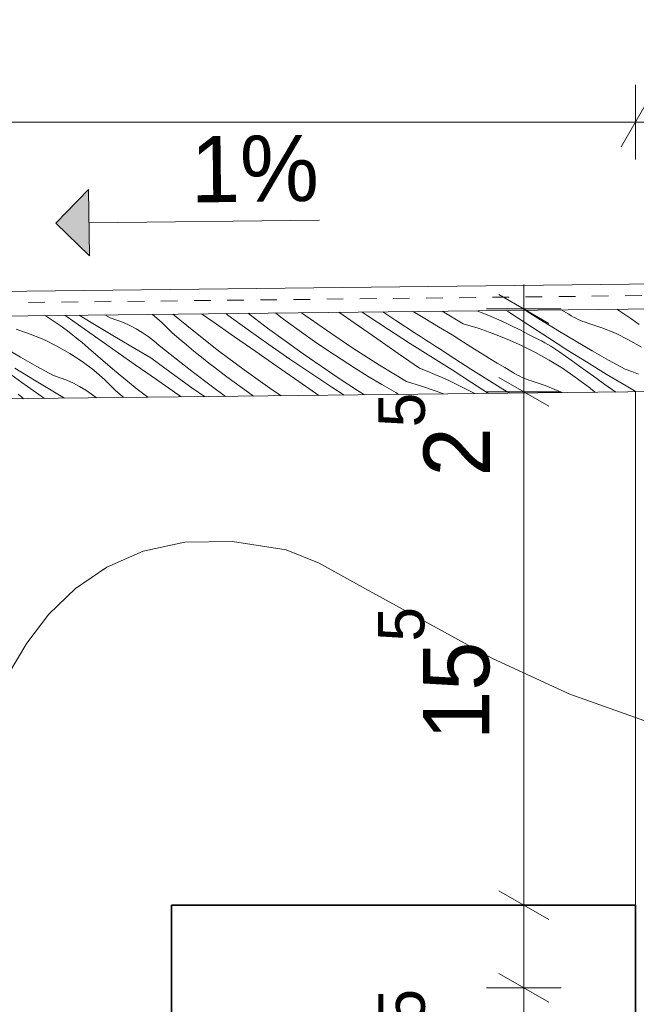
# Model space of a CAD drawing. Extents: x -109972 to -86652, y 98618 to 122888.
# Tile 34 of 74: x -92628 to -92442, y 105367 to 105664. Entities that reach past the tile are written whole.
import ezdxf

# ---------------------------------------------------------------- set-up
doc = ezdxf.new("R2010")
doc.units = 0
doc.header["$MEASUREMENT"] = 0
doc.linetypes.add('Dashed', pattern=[56.444445, 28.222222, -28.222222])
doc.linetypes.add('Hidden Line', pattern=[10, 5, -5])
for name, color, linetype, lineweight in [('A-Opisy_Nr_Pióra__21', 7, 'Continuous', 13), ('Arch wymiary_Nr_Pióra__21', 7, 'Continuous', 13), ('Arch ściany nośne_Nr_Pióra__21', 7, 'Continuous', 13), ('Arch ściany nośne_Nr_Pióra__27', 7, 'Continuous', 35), ('INWENT.ŚCIANY_Nr_Pióra__21', 7, 'Continuous', 13), ('INWENT.ŚCIANY_Nr_Pióra__46', 5, 'Continuous', 13)]:
    doc.layers.add(name, color=color, linetype=linetype, lineweight=lineweight)
for name, color, linetype, lineweight, true_color in [('Arch stropy_Nr_Pióra__3', 7, 'Continuous', 18, 0xff6600), ('Arch wykończenie_Nr_Pióra__14', 7, 'Continuous', 18, 0xbd8b17), ('arch wypelnienia_Nr_Pióra__104', 7, 'Continuous', 13, 0x876532), ('INWENT.ŚCIANY_Nr_Pióra__66', 7, 'Continuous', 15, 0x0404ff)]:
    doc.layers.add(name, color=color, linetype=linetype, lineweight=lineweight, true_color=true_color)
doc.layers.add('Arch wymiary', color=7, linetype='Continuous')
doc.layers.add('INWENT.ŚCIANY', color=7, linetype='Continuous')
doc.styles.add('GENERATED_STYLE_2', font='txt')
doc.styles.add('GENERATED_STYLE_3', font='txt')
doc.dimstyles.new('GENERATED_STYLE__3', dxfattribs={"dimtxt": 20, "dimasz": 11.4, "dimexe": 0.18, "dimexo": 0, "dimgap": 0.09, "dimtad": 1, "dimdec": 0, "dimlfac": 0.1, "dimzin": 0, "dimdsep": 46, "dimtxsty": 'GENERATED_STYLE_2', "dimblk": 'ARROWHEAD_2', "dimblk1": 'ARROWHEAD_2', "dimblk2": 'ARROWHEAD_2', "dimcen": 0.09, "dimclrd": 7, "dimclre": 7, "dimclrt": 7, "dimazin": 0, "dimtfac": 1, "dimtdec": 4, "dimtmove": 0, "dimatfit": 3, "dimfxl": 0, "dimtolj": 1, "dimtzin": 0, "dimarcsym": 0})
doc.dimstyles.new('GENERATED_STYLE__4', dxfattribs={"dimtxt": 20, "dimasz": 11.4, "dimexe": 0.18, "dimexo": 0, "dimgap": 0.09, "dimtad": 1, "dimtih": 1, "dimtoh": 1, "dimdec": 0, "dimlfac": 0.1, "dimzin": 0, "dimdsep": 46, "dimtxsty": 'GENERATED_STYLE_2', "dimblk": 'ARROWHEAD_2', "dimblk1": 'ARROWHEAD_2', "dimblk2": 'ARROWHEAD_2', "dimcen": 0.09, "dimclrd": 7, "dimclre": 7, "dimclrt": 7, "dimazin": 0, "dimtfac": 1, "dimtdec": 4, "dimtmove": 0, "dimatfit": 3, "dimfxl": 0, "dimtolj": 1, "dimtzin": 0, "dimarcsym": 0})
doc.dimstyles.new('GENERATED_STYLE__6', dxfattribs={"dimtxt": 0.18, "dimasz": 27.36, "dimexe": 0.18, "dimexo": 0.0625, "dimgap": 0.09, "dimtad": 0, "dimtih": 1, "dimtoh": 1, "dimdec": 4, "dimzin": 0, "dimdsep": 46, "dimcen": 0.09, "dimadec": 0, "dimazin": 0, "dimtfac": 1, "dimtdec": 4, "dimtmove": 0, "dimatfit": 3, "dimldrblk": 'ARROWHEAD_11', "dimfxl": 0, "dimtolj": 1, "dimtzin": 0, "dimarcsym": 0})

# ---------------------------------------------------------------- blocks, each defined once
blk = doc.blocks.new('*X46')
at = {"layer": 'arch wypelnienia_Nr_Pióra__104', "linetype": 'Continuous'}
for p, q in [((-92447.63, 105576.3), (-92446.98, 105575.9)), ((-92619.97, 105574.36), (-92619.39, 105574)), ((-92619.39, 105574), (-92615.51, 105571.35)), ((-92613.36, 105573.98), (-92613.98, 105574.43)), ((-92609.96, 105571.56), (-92613.36, 105573.98)), ((-92606.14, 105572.26), (-92609.75, 105574.47)), ((-92600.45, 105573.68), (-92602.04, 105574.56)), ((-92598.41, 105573.02), (-92600.45, 105573.68)), ((-92584.97, 105572.36), (-92587.69, 105574.72)), ((-92575.22, 105569.63), (-92581.5, 105574.79)), ((-92569.36, 105572.47), (-92572.83, 105574.89)), ((-92564.92, 105574.49), (-92565.57, 105574.97)), ((-92558.74, 105570.01), (-92564.92, 105574.49)), ((-92558.18, 105574.6), (-92558.76, 105575.05)), ((-92552.91, 105570.61), (-92558.18, 105574.6)), ((-92548.95, 105573.93), (-92550.54, 105575.14)), ((-92546.62, 105572.19), (-92548.95, 105573.93)), ((-92535.18, 105569.91), (-92542.67, 105575.23)), ((-92526.47, 105571.92), (-92531.41, 105575.35)), ((-92522.87, 105574.4), (-92524.39, 105575.43)), ((-92516.51, 105570.19), (-92522.87, 105574.4)), ((-92514.24, 105572.83), (-92518.21, 105575.5)), ((-92505.54, 105573.44), (-92509.03, 105575.61)), ((-92501.4, 105570.96), (-92505.54, 105573.44)), ((-92493.98, 105571.86), (-92500.3, 105575.7)), ((-92489.85, 105575.82), (-92487.75, 105574.99)), ((-92487.75, 105574.99), (-92485.48, 105574.05)), ((-92485.48, 105574.05), (-92483.23, 105573.07)), ((-92480.23, 105575.46), (-92480.98, 105575.92)), ((-92474.4, 105571.62), (-92480.23, 105575.46)), ((-92474.6, 105575.62), (-92475.16, 105575.99)), ((-92469.77, 105572.56), (-92474.6, 105575.62)), ((-92464.35, 105576.09), (-92464.38, 105576.11)), ((-92462.06, 105574.74), (-92464.35, 105576.09)), ((-92461.38, 105574.33), (-92462.06, 105574.74)), ((-92460.7, 105573.93), (-92461.38, 105574.33)), ((-92460, 105573.57), (-92460.7, 105573.93)), ((-92459.29, 105573.22), (-92460, 105573.57)), ((-92446.98, 105575.9), (-92443.09, 105573.25)), ((-92441.98, 105572.44), (-92443.09, 105573.25)), ((-92614.39, 105570.55), (-92615.51, 105571.35)), ((-92613.29, 105569.73), (-92614.39, 105570.55)), ((-92606.55, 105569.15), (-92609.96, 105571.56)), ((-92600.15, 105568.66), (-92606.14, 105572.26)), ((-92596.41, 105572.25), (-92598.41, 105573.02)), ((-92594.46, 105571.36), (-92596.41, 105572.25)), ((-92592.56, 105570.37), (-92594.46, 105571.36)), ((-92590.72, 105569.26), (-92592.56, 105570.37)), ((-92581.81, 105569.24), (-92584.97, 105572.36)), ((-92562.9, 105567.97), (-92569.36, 105572.47)), ((-92547.58, 105566.7), (-92552.91, 105570.61)), ((-92542.72, 105569.35), (-92546.62, 105572.19)), ((-92520.01, 105567.43), (-92526.47, 105571.92)), ((-92508.71, 105569.22), (-92514.24, 105572.83)), ((-92497.22, 105568.54), (-92501.4, 105570.96)), ((-92493.98, 105571.86), (-92489.46, 105570.52)), ((-92489.46, 105570.52), (-92485.02, 105568.99)), ((-92483.23, 105573.07), (-92480.99, 105572.06)), ((-92480.99, 105572.06), (-92478.78, 105571.01)), ((-92478.78, 105571.01), (-92476.58, 105569.92)), ((-92468.54, 105567.82), (-92474.4, 105571.62)), ((-92464.9, 105569.56), (-92469.77, 105572.56)), ((-92458.57, 105572.9), (-92459.29, 105573.22)), ((-92457.83, 105572.61), (-92458.57, 105572.9)), ((-92457.09, 105572.35), (-92457.83, 105572.61)), ((-92456.34, 105572.1), (-92457.09, 105572.35)), ((-92452.13, 105570.69), (-92456.34, 105572.1)), ((-92448.03, 105569.01), (-92452.13, 105570.69)), ((-92440.88, 105571.62), (-92441.98, 105572.44)), ((-92624.54, 105568.8), (-92628.75, 105570.21)), ((-92620.44, 105567.11), (-92624.54, 105568.8)), ((-92612.2, 105568.89), (-92613.29, 105569.73)), ((-92611.12, 105568.05), (-92612.2, 105568.89)), ((-92610.05, 105567.18), (-92611.12, 105568.05)), ((-92603.13, 105566.74), (-92606.55, 105569.15)), ((-92594.14, 105565.11), (-92600.15, 105568.66)), ((-92588.94, 105568.06), (-92590.72, 105569.26)), ((-92587.24, 105566.75), (-92588.94, 105568.06)), ((-92579.6, 105567.36), (-92581.81, 105569.24)), ((-92577.38, 105565.5), (-92579.6, 105567.36)), ((-92567.69, 105563.73), (-92575.22, 105569.63)), ((-92556.44, 105563.48), (-92562.9, 105567.97)), ((-92552.51, 105565.6), (-92558.74, 105570.01)), ((-92538.78, 105566.56), (-92542.72, 105569.35)), ((-92527.25, 105564.56), (-92535.18, 105569.91)), ((-92513.54, 105562.95), (-92520.01, 105567.43)), ((-92510.1, 105566.04), (-92516.51, 105570.19)), ((-92507.78, 105568.61), (-92508.71, 105569.22)), ((-92506.84, 105568.02), (-92507.78, 105568.61)), ((-92505.9, 105567.42), (-92506.84, 105568.02)), ((-92504.97, 105566.83), (-92505.9, 105567.42)), ((-92494.99, 105567.08), (-92497.22, 105568.54)), ((-92485.02, 105568.99), (-92480.64, 105567.26)), ((-92476.58, 105569.92), (-92474.39, 105568.8)), ((-92474.39, 105568.8), (-92472.23, 105567.64)), ((-92471.26, 105567.17), (-92472.23, 105567.64)), ((-92462.65, 105564.07), (-92468.54, 105567.82)), ((-92460, 105566.62), (-92464.9, 105569.56)), ((-92444.04, 105567.06), (-92448.03, 105569.01)), ((-92627.48, 105561.84), (-92632.41, 105564.73)), ((-92616.45, 105565.17), (-92620.44, 105567.11)), ((-92612.6, 105562.96), (-92616.45, 105565.17)), ((-92608.99, 105566.31), (-92610.05, 105567.18)), ((-92607.94, 105565.42), (-92608.99, 105566.31)), ((-92606.9, 105564.52), (-92607.94, 105565.42)), ((-92599.66, 105558.27), (-92606.9, 105564.52)), ((-92599.71, 105564.33), (-92603.13, 105566.74)), ((-92596.29, 105561.93), (-92599.71, 105564.33)), ((-92588.1, 105561.6), (-92594.14, 105565.11)), ((-92585.62, 105565.35), (-92587.24, 105566.75)), ((-92580.45, 105561.23), (-92585.62, 105565.35)), ((-92575.13, 105563.66), (-92577.38, 105565.5)), ((-92546.24, 105561.25), (-92552.51, 105565.6)), ((-92542.21, 105562.86), (-92547.58, 105566.7)), ((-92534.79, 105563.83), (-92538.78, 105566.56)), ((-92519.2, 105559.4), (-92527.25, 105564.56)), ((-92503.65, 105561.97), (-92510.1, 105566.04)), ((-92504.03, 105566.23), (-92504.97, 105566.83)), ((-92503.08, 105565.65), (-92504.03, 105566.23)), ((-92502.14, 105565.06), (-92503.08, 105565.65)), ((-92501.2, 105564.47), (-92502.14, 105565.06)), ((-92496.44, 105561.3), (-92501.2, 105564.47)), ((-92492.75, 105565.64), (-92494.99, 105567.08)), ((-92490.5, 105564.21), (-92492.75, 105565.64)), ((-92480.64, 105567.26), (-92476.35, 105565.34)), ((-92476.35, 105565.34), (-92472.14, 105563.23)), ((-92470.3, 105566.69), (-92471.26, 105567.17)), ((-92469.35, 105566.18), (-92470.3, 105566.69)), ((-92468.42, 105565.65), (-92469.35, 105566.18)), ((-92467.49, 105565.09), (-92468.42, 105565.65)), ((-92466.58, 105564.52), (-92467.49, 105565.09)), ((-92465.69, 105563.92), (-92466.58, 105564.52)), ((-92455.06, 105563.74), (-92460, 105566.62)), ((-92440.19, 105564.86), (-92444.04, 105567.06)), ((-92622.51, 105559.02), (-92627.48, 105561.84)), ((-92608.9, 105560.52), (-92612.6, 105562.96)), ((-92592.87, 105559.54), (-92596.29, 105561.93)), ((-92581.97, 105557.06), (-92588.1, 105561.6)), ((-92572.87, 105561.84), (-92575.13, 105563.66)), ((-92570.6, 105560.04), (-92572.87, 105561.84)), ((-92560.03, 105558.01), (-92567.69, 105563.73)), ((-92549.99, 105558.98), (-92556.44, 105563.48)), ((-92536.78, 105559.09), (-92542.21, 105562.86)), ((-92530.76, 105561.16), (-92534.79, 105563.83)), ((-92507.08, 105558.46), (-92513.54, 105562.95)), ((-92502.86, 105561.47), (-92503.65, 105561.97)), ((-92502.06, 105560.98), (-92502.86, 105561.47)), ((-92488.24, 105562.8), (-92490.5, 105564.21)), ((-92485.97, 105561.4), (-92488.24, 105562.8)), ((-92483.69, 105560.02), (-92485.97, 105561.4)), ((-92472.14, 105563.23), (-92468.04, 105560.94)), ((-92464.8, 105563.31), (-92465.69, 105563.92)), ((-92461.41, 105560.87), (-92464.8, 105563.31)), ((-92456.73, 105560.37), (-92462.65, 105564.07)), ((-92450.1, 105560.91), (-92455.06, 105563.74)), ((-92623.19, 105554.83), (-92629.14, 105558.48)), ((-92617.5, 105556.25), (-92622.51, 105559.02)), ((-92605.37, 105557.84), (-92608.9, 105560.52)), ((-92586.41, 105555.04), (-92592.87, 105559.54)), ((-92575.24, 105557.17), (-92580.45, 105561.23)), ((-92568.31, 105558.26), (-92570.6, 105560.04)), ((-92543.52, 105554.49), (-92549.99, 105558.98)), ((-92539.92, 105556.97), (-92546.24, 105561.25)), ((-92531.29, 105555.4), (-92536.78, 105559.09)), ((-92526.7, 105558.56), (-92530.76, 105561.16)), ((-92522.59, 105556.01), (-92526.7, 105558.56)), ((-92511.03, 105554.43), (-92519.2, 105559.4)), ((-92507.08, 105558.46), (-92504.8, 105557.56)), ((-92501.27, 105560.48), (-92502.06, 105560.98)), ((-92500.47, 105559.99), (-92501.27, 105560.48)), ((-92499.67, 105559.5), (-92500.47, 105559.99)), ((-92498.88, 105559.01), (-92499.67, 105559.5)), ((-92498.08, 105558.52), (-92498.88, 105559.01)), ((-92497.28, 105558.03), (-92498.08, 105558.52)), ((-92491.65, 105558.19), (-92496.44, 105561.3)), ((-92481.41, 105558.66), (-92483.69, 105560.02)), ((-92479.11, 105557.31), (-92481.41, 105558.66)), ((-92468.04, 105560.94), (-92464.03, 105558.47)), ((-92464.03, 105558.47), (-92460.15, 105555.82)), ((-92458, 105558.45), (-92461.41, 105560.87)), ((-92454.6, 105556.03), (-92458, 105558.45)), ((-92450.78, 105556.72), (-92456.73, 105560.37)), ((-92445.09, 105558.15), (-92450.1, 105560.91)), ((-92627.01, 105554.13), (-92630.41, 105556.55)), ((-92615.46, 105555.59), (-92617.5, 105556.25)), ((-92613.46, 105554.82), (-92615.46, 105555.59)), ((-92602.02, 105554.93), (-92605.37, 105557.84)), ((-92592.27, 105552.2), (-92599.66, 105558.27)), ((-92575.79, 105552.58), (-92581.97, 105557.06)), ((-92569.96, 105553.18), (-92575.24, 105557.17)), ((-92566, 105556.5), (-92568.31, 105558.26)), ((-92563.67, 105554.76), (-92566, 105556.5)), ((-92552.23, 105552.48), (-92560.03, 105558.01)), ((-92533.56, 105552.76), (-92539.92, 105556.97)), ((-92518.45, 105553.53), (-92522.59, 105556.01)), ((-92504.8, 105557.56), (-92502.53, 105556.62)), ((-92502.53, 105556.62), (-92500.28, 105555.64)), ((-92500.28, 105555.64), (-92498.04, 105554.63)), ((-92491.45, 105554.19), (-92497.28, 105558.03)), ((-92486.82, 105555.13), (-92491.65, 105558.19)), ((-92478.44, 105556.9), (-92479.11, 105557.31)), ((-92477.75, 105556.5), (-92478.44, 105556.9)), ((-92477.05, 105556.14), (-92477.75, 105556.5)), ((-92476.34, 105555.79), (-92477.05, 105556.14)), ((-92475.62, 105555.47), (-92476.34, 105555.79)), ((-92474.88, 105555.18), (-92475.62, 105555.47)), ((-92459.03, 105555.01), (-92460.15, 105555.82)), ((-92451.19, 105553.61), (-92454.6, 105556.03)), ((-92444.79, 105553.12), (-92450.78, 105556.72)), ((-92443.05, 105557.49), (-92445.09, 105558.15)), ((-92441.05, 105556.71), (-92443.05, 105557.49)), ((-92623.6, 105551.72), (-92627.01, 105554.13)), ((-92617.21, 105551.23), (-92623.19, 105554.83)), ((-92611.51, 105553.93), (-92613.46, 105554.82)), ((-92609.61, 105552.94), (-92611.51, 105553.93)), ((-92607.77, 105551.83), (-92609.61, 105552.94)), ((-92598.86, 105551.81), (-92602.02, 105554.93)), ((-92579.95, 105550.54), (-92586.41, 105555.04)), ((-92572, 105549.9), (-92575.79, 105552.58)), ((-92565.59, 105549.97), (-92569.96, 105553.18)), ((-92559.77, 105551.91), (-92563.67, 105554.76)), ((-92548.79, 105550.16), (-92552.23, 105552.48)), ((-92537.47, 105550.29), (-92543.52, 105554.49)), ((-92529.87, 105550.37), (-92533.56, 105552.76)), ((-92525.76, 105551.78), (-92531.29, 105555.4)), ((-92514.27, 105551.11), (-92518.45, 105553.53)), ((-92511.03, 105554.43), (-92506.52, 105553.09)), ((-92506.52, 105553.09), (-92502.07, 105551.56)), ((-92498.04, 105554.63), (-92495.83, 105553.57)), ((-92495.83, 105553.57), (-92493.63, 105552.49)), ((-92493.63, 105552.49), (-92491.44, 105551.37)), ((-92486.31, 105550.86), (-92491.45, 105554.19)), ((-92481.95, 105552.13), (-92486.82, 105555.13)), ((-92474.14, 105554.91), (-92474.88, 105555.18)), ((-92473.39, 105554.67), (-92474.14, 105554.91)), ((-92469.18, 105553.26), (-92473.39, 105554.67)), ((-92465.08, 105551.58), (-92469.18, 105553.26)), ((-92457.93, 105554.19), (-92459.03, 105555.01)), ((-92456.84, 105553.36), (-92457.93, 105554.19)), ((-92455.76, 105552.51), (-92456.84, 105553.36)), ((-92454.69, 105551.65), (-92455.76, 105552.51)), ((-92447.9, 105551.29), (-92451.19, 105553.61)), ((-92441.81, 105551.36), (-92444.79, 105553.12)), ((-92627.1, 105549.75), (-92628.17, 105550.62)), ((-92626.53, 105549.28), (-92627.1, 105549.75)), ((-92620.25, 105549.36), (-92623.6, 105551.72)), ((-92614.15, 105549.42), (-92617.21, 105551.23)), ((-92606, 105550.63), (-92607.77, 105551.83)), ((-92604.57, 105549.53), (-92606, 105550.63)), ((-92596.65, 105549.93), (-92598.86, 105551.81)), ((-92596.29, 105549.62), (-92596.65, 105549.93)), ((-92589.09, 105549.71), (-92592.27, 105552.2)), ((-92578.92, 105549.82), (-92579.95, 105550.54)), ((-92557.15, 105550.06), (-92559.77, 105551.91)), ((-92524.83, 105551.18), (-92525.76, 105551.78)), ((-92523.89, 105550.59), (-92524.83, 105551.18)), ((-92523.66, 105550.44), (-92523.89, 105550.59)), ((-92513.42, 105550.56), (-92514.27, 105551.11)), ((-92502.07, 105551.56), (-92499.92, 105550.71)), ((-92491.44, 105551.37), (-92490.41, 105550.81)), ((-92479.95, 105550.93), (-92481.95, 105552.13)), ((-92464.12, 105551.11), (-92465.08, 105551.58)), ((-92454.17, 105551.22), (-92454.69, 105551.65))]:
    blk.add_line(p, q, dxfattribs=at)
blk = doc.blocks.new('Wypełnienie_23')
at = {"layer": 'arch wypelnienia_Nr_Pióra__104', "linetype": 'Dashed'}
blk.add_blockref('*X46', (0, 0), dxfattribs=at)
blk = doc.blocks.new('Linia_3', base_point=(-92616.79, 105602.27))
at = {"layer": 'INWENT.ŚCIANY_Nr_Pióra__21', "linetype": 'Continuous'}
blk.add_hatch(color=256, dxfattribs=at).paths.add_polyline_path([(-92616.79, 105602.27), (-92606.9, 105612.38), (-92606.67, 105592.38)], flags=0)
for p, q in [((-92616.79, 105602.27), (-92606.9, 105612.38)), ((-92606.9, 105612.38), (-92606.67, 105592.38)), ((-92606.79, 105602.38), (-92537.31, 105603.17)), ((-92616.79, 105602.27), (-92606.67, 105592.38))]:
    blk.add_line(p, q, dxfattribs=at)
blk = doc.blocks.new('Krzywa_1', base_point=(-92646.38, 105412.37))
at = {"layer": 'INWENT.ŚCIANY_Nr_Pióra__66', "linetype": 'Continuous'}
blk.add_hatch(color=256, dxfattribs=at).paths.add_polyline_path([(-92213.59, 105492.42), (-92221.29, 105480.55), (-92225.46, 105500.11)], flags=0)
at = {"layer": 'INWENT.ŚCIANY_Nr_Pióra__46', "linetype": 'Continuous', "flags": 128}
blk.add_lwpolyline([(-92646.38, 105412.37), (-92643.76, 105429.65), (-92639.15, 105446.91), (-92631.15, 105466.07), (-92625.59, 105475.45), (-92618.86, 105484.22), (-92610.82, 105492.02), (-92601.38, 105498.47), (-92590.43, 105503.23), (-92577.84, 105505.94), (-92563.51, 105506.22), (-92547.32, 105503.71), (-92537.42, 105499.65), (-92523.42, 105491.93), (-92485.13, 105470.85), (-92461.81, 105460.13), (-92436.35, 105451.06), (-92409.24, 105444.95), (-92395.22, 105443.42), (-92380.97, 105443.13), (-92353.7, 105445.36), (-92328.47, 105450.06), (-92305.33, 105456.53), (-92284.35, 105464.05), (-92223.37, 105490.33)], dxfattribs=at)
at = {"layer": 'INWENT.ŚCIANY_Nr_Pióra__66', "linetype": 'Continuous'}
for p, q in [((-92213.59, 105492.42), (-92225.46, 105500.11)), ((-92221.29, 105480.55), (-92225.46, 105500.11)), ((-92213.59, 105492.42), (-92221.29, 105480.55))]:
    blk.add_line(p, q, dxfattribs=at)
blk = doc.blocks.new('*D176')
at = {"layer": 'Arch wymiary_Nr_Pióra__21', "linetype": 'Continuous'}
for p, q in [((-92483.14, 105400.77), (-92468.14, 105392.11)), ((-92464.39, 105396.44), (-92486.89, 105396.44)), ((-92475.64, 105371.45), (-92475.64, 105396.44)), ((-92483.14, 105375.78), (-92468.14, 105367.12)), ((-92464.39, 105371.45), (-92486.89, 105371.45)), ((-92475.64, 105364.11), (-92475.64, 105371.45))]:
    blk.add_line(p, q, dxfattribs=at)
at = {"layer": 'Arch wymiary_Nr_Pióra__21', "char_height": 20, "attachment_point": 7, "rotation": 90, "style": 'GENERATED_STYLE_3'}
for s, insert in [('{2\\A1{\\H0.7x;\\S5^  ;}}', (-92485.89, 105525.78)), ('{15\\A1{\\H0.7x;\\S5^  ;}}', (-92485.78, 105446.25)), ('{2\\A1{\\H0.7x;\\S5^  ;}}', (-92485.89, 105345.86))]:
    blk.add_mtext(s, dxfattribs=dict(at, insert=insert))
blk = doc.blocks.new('ARROWHEAD_2')
at = {"color": 0, "linetype": 'Continuous', "lineweight": 0}
for p, q in [((-0.378, -0.655), (0.378, 0.655)), ((0, 0), (-1, 0))]:
    blk.add_line(p, q, dxfattribs=at)
blk = doc.blocks.new('*D177')
at = {"layer": 'Arch wymiary_Nr_Pióra__21', "linetype": 'Continuous'}
for p, q in [((-92483.14, 105555.69), (-92468.14, 105547.03)), ((-92464.39, 105551.36), (-92486.89, 105551.36)), ((-92475.64, 105396.44), (-92475.64, 105551.36)), ((-92483.14, 105400.77), (-92468.14, 105392.11)), ((-92464.39, 105396.44), (-92486.89, 105396.44))]:
    blk.add_line(p, q, dxfattribs=at)
at = {"layer": 'Arch wymiary_Nr_Pióra__21', "char_height": 20, "attachment_point": 7, "rotation": 90, "style": 'GENERATED_STYLE_3'}
for s, insert in [('{2\\A1{\\H0.7x;\\S5^  ;}}', (-92485.89, 105525.78)), ('{15\\A1{\\H0.7x;\\S5^  ;}}', (-92485.78, 105446.25)), ('{2\\A1{\\H0.7x;\\S5^  ;}}', (-92485.89, 105345.86))]:
    blk.add_mtext(s, dxfattribs=dict(at, insert=insert))
blk = doc.blocks.new('*D178')
at = {"layer": 'Arch wymiary_Nr_Pióra__21', "linetype": 'Continuous'}
for p, q in [((-92475.64, 105576.36), (-92475.64, 105583.69)), ((-92468.14, 105572.02), (-92483.14, 105580.69)), ((-92464.39, 105576.36), (-92486.89, 105576.36)), ((-92475.64, 105551.36), (-92475.64, 105576.36)), ((-92483.14, 105555.69), (-92468.14, 105547.03)), ((-92464.39, 105551.36), (-92486.89, 105551.36))]:
    blk.add_line(p, q, dxfattribs=at)
at = {"layer": 'Arch wymiary_Nr_Pióra__21', "char_height": 20, "attachment_point": 7, "rotation": 90, "style": 'GENERATED_STYLE_3'}
for s, insert in [('{2\\A1{\\H0.7x;\\S5^  ;}}', (-92485.89, 105525.78)), ('{15\\A1{\\H0.7x;\\S5^  ;}}', (-92485.78, 105446.25)), ('{2\\A1{\\H0.7x;\\S5^  ;}}', (-92485.89, 105345.86))]:
    blk.add_mtext(s, dxfattribs=dict(at, insert=insert))
blk = doc.blocks.new('*D179')
at = {"layer": 'Arch wymiary_Nr_Pióra__21', "linetype": 'Continuous'}
for p, q in [((-92931.75, 105621.5), (-92931.75, 105644)), ((-92911.92, 105621.5), (-92911.92, 105644)), ((-92927.42, 105640.25), (-92936.08, 105625.25)), ((-92907.59, 105640.25), (-92916.25, 105625.25)), ((-92939.09, 105632.75), (-92931.75, 105632.75)), ((-92931.75, 105632.75), (-92911.92, 105632.75))]:
    blk.add_line(p, q, dxfattribs=at)
at = {"layer": 'Arch wymiary_Nr_Pióra__21', "char_height": 20, "attachment_point": 7}
for s, insert, style in [('{2}', (-92948.89, 105636.75), 'GENERATED_STYLE_2'), ('{5}', (-92893.32, 105636.75), 'GENERATED_STYLE_2'), ('{42}', (-92664.72, 105636.75), 'GENERATED_STYLE_2'), ('{12\\A1{\\H0.7x;\\S5^  ;}}', (-92407.07, 105630.06), 'GENERATED_STYLE_3'), ('{2\\A1{\\H0.7x;\\S5^  ;}}', (-92342.51, 105630.06), 'GENERATED_STYLE_3'), ('{7}', (-92263.35, 105636.75), 'GENERATED_STYLE_2')]:
    blk.add_mtext(s, dxfattribs=dict(at, insert=insert, style=style))
blk = doc.blocks.new('*D180')
at = {"layer": 'Arch wymiary_Nr_Pióra__21', "linetype": 'Continuous'}
for p, q in [((-92911.92, 105621.5), (-92911.92, 105644)), ((-92861.92, 105621.5), (-92861.92, 105644)), ((-92907.59, 105640.25), (-92916.25, 105625.25)), ((-92857.59, 105640.25), (-92866.25, 105625.25)), ((-92911.92, 105632.75), (-92861.92, 105632.75))]:
    blk.add_line(p, q, dxfattribs=at)
at = {"layer": 'Arch wymiary_Nr_Pióra__21', "char_height": 20, "attachment_point": 7}
for s, insert, style in [('{2}', (-92948.89, 105636.75), 'GENERATED_STYLE_2'), ('{5}', (-92893.32, 105636.75), 'GENERATED_STYLE_2'), ('{42}', (-92664.72, 105636.75), 'GENERATED_STYLE_2'), ('{12\\A1{\\H0.7x;\\S5^  ;}}', (-92407.07, 105630.06), 'GENERATED_STYLE_3'), ('{2\\A1{\\H0.7x;\\S5^  ;}}', (-92342.51, 105630.06), 'GENERATED_STYLE_3'), ('{7}', (-92263.35, 105636.75), 'GENERATED_STYLE_2')]:
    blk.add_mtext(s, dxfattribs=dict(at, insert=insert, style=style))
blk = doc.blocks.new('*D181')
at = {"layer": 'Arch wymiary_Nr_Pióra__21', "linetype": 'Continuous'}
for p, q in [((-92861.92, 105621.5), (-92861.92, 105644)), ((-92441.92, 105621.5), (-92441.92, 105644)), ((-92857.59, 105640.25), (-92866.25, 105625.25)), ((-92437.59, 105640.25), (-92446.25, 105625.25)), ((-92861.92, 105632.75), (-92441.92, 105632.75))]:
    blk.add_line(p, q, dxfattribs=at)
at = {"layer": 'Arch wymiary_Nr_Pióra__21', "char_height": 20, "attachment_point": 7}
for s, insert, style in [('{2}', (-92948.89, 105636.75), 'GENERATED_STYLE_2'), ('{5}', (-92893.32, 105636.75), 'GENERATED_STYLE_2'), ('{42}', (-92664.72, 105636.75), 'GENERATED_STYLE_2'), ('{12\\A1{\\H0.7x;\\S5^  ;}}', (-92407.07, 105630.06), 'GENERATED_STYLE_3'), ('{2\\A1{\\H0.7x;\\S5^  ;}}', (-92342.51, 105630.06), 'GENERATED_STYLE_3'), ('{7}', (-92263.35, 105636.75), 'GENERATED_STYLE_2')]:
    blk.add_mtext(s, dxfattribs=dict(at, insert=insert, style=style))
blk = doc.blocks.new('*D182')
at = {"layer": 'Arch wymiary_Nr_Pióra__21', "linetype": 'Continuous'}
for p, q in [((-92441.92, 105621.5), (-92441.92, 105644)), ((-92316.93, 105621.5), (-92316.93, 105644)), ((-92437.59, 105640.25), (-92446.25, 105625.25)), ((-92312.6, 105640.25), (-92321.26, 105625.25)), ((-92441.92, 105632.75), (-92316.93, 105632.75))]:
    blk.add_line(p, q, dxfattribs=at)
at = {"layer": 'Arch wymiary_Nr_Pióra__21', "char_height": 20, "attachment_point": 7}
for s, insert, style in [('{2}', (-92948.89, 105636.75), 'GENERATED_STYLE_2'), ('{5}', (-92893.32, 105636.75), 'GENERATED_STYLE_2'), ('{42}', (-92664.72, 105636.75), 'GENERATED_STYLE_2'), ('{12\\A1{\\H0.7x;\\S5^  ;}}', (-92407.07, 105630.06), 'GENERATED_STYLE_3'), ('{2\\A1{\\H0.7x;\\S5^  ;}}', (-92342.51, 105630.06), 'GENERATED_STYLE_3'), ('{7}', (-92263.35, 105636.75), 'GENERATED_STYLE_2')]:
    blk.add_mtext(s, dxfattribs=dict(at, insert=insert, style=style))
blk = doc.blocks.new('*D183')
at = {"layer": 'Arch wymiary_Nr_Pióra__21', "linetype": 'Continuous'}
for p, q in [((-92316.93, 105621.5), (-92316.93, 105644)), ((-92291.93, 105621.5), (-92291.93, 105644)), ((-92312.6, 105640.25), (-92321.26, 105625.25)), ((-92287.6, 105640.25), (-92296.26, 105625.25)), ((-92316.93, 105632.75), (-92291.93, 105632.75))]:
    blk.add_line(p, q, dxfattribs=at)
at = {"layer": 'Arch wymiary_Nr_Pióra__21', "char_height": 20, "attachment_point": 7}
for s, insert, style in [('{2}', (-92948.89, 105636.75), 'GENERATED_STYLE_2'), ('{5}', (-92893.32, 105636.75), 'GENERATED_STYLE_2'), ('{42}', (-92664.72, 105636.75), 'GENERATED_STYLE_2'), ('{12\\A1{\\H0.7x;\\S5^  ;}}', (-92407.07, 105630.06), 'GENERATED_STYLE_3'), ('{2\\A1{\\H0.7x;\\S5^  ;}}', (-92342.51, 105630.06), 'GENERATED_STYLE_3'), ('{7}', (-92263.35, 105636.75), 'GENERATED_STYLE_2')]:
    blk.add_mtext(s, dxfattribs=dict(at, insert=insert, style=style))
blk = doc.blocks.new('*D184')
at = {"layer": 'Arch wymiary_Nr_Pióra__21', "linetype": 'Continuous'}
for p, q in [((-92291.93, 105621.5), (-92291.93, 105644)), ((-92221.98, 105621.5), (-92221.98, 105644)), ((-92287.6, 105640.25), (-92296.26, 105625.25)), ((-92226.31, 105625.25), (-92217.65, 105640.25)), ((-92291.93, 105632.75), (-92221.98, 105632.75)), ((-92221.98, 105632.75), (-92214.64, 105632.75))]:
    blk.add_line(p, q, dxfattribs=at)
at = {"layer": 'Arch wymiary_Nr_Pióra__21', "char_height": 20, "attachment_point": 7}
for s, insert, style in [('{2}', (-92948.89, 105636.75), 'GENERATED_STYLE_2'), ('{5}', (-92893.32, 105636.75), 'GENERATED_STYLE_2'), ('{42}', (-92664.72, 105636.75), 'GENERATED_STYLE_2'), ('{12\\A1{\\H0.7x;\\S5^  ;}}', (-92407.07, 105630.06), 'GENERATED_STYLE_3'), ('{2\\A1{\\H0.7x;\\S5^  ;}}', (-92342.51, 105630.06), 'GENERATED_STYLE_3'), ('{7}', (-92263.35, 105636.75), 'GENERATED_STYLE_2')]:
    blk.add_mtext(s, dxfattribs=dict(at, insert=insert, style=style))
blk = doc.blocks.new('ARROWHEAD_11')
at = {"color": 0, "linetype": 'Continuous', "lineweight": 0}
blk.add_line((0, 0), (-1, 0), dxfattribs=at)
at = {"color": 0, "linetype": 'Continuous', "lineweight": 0, "const_width": 0.25, "flags": 128}
blk.add_lwpolyline([(-0.125, 0, 1), (0.125, 0, 1)], format="xyb", close=True, dxfattribs=at)

msp = doc.modelspace()

# ---------------------------------------------------------------- linework, layer by layer
at = {"layer": 'Arch stropy_Nr_Pióra__3', "linetype": 'Continuous'}
msp.add_line((-92936.08, 105578.19), (-92222.03, 105586.33), dxfattribs=at)
at = {"layer": 'Arch wykończenie_Nr_Pióra__14', "linetype": 'Continuous'}
for p, q in [((-92932.03, 105570.85), (-92221.98, 105578.83)), ((-92931.75, 105545.86), (-92388.92, 105551.95))]:
    msp.add_line(p, q, dxfattribs=at)
at = {"layer": 'Arch ściany nośne_Nr_Pióra__21', "linetype": 'Continuous'}
msp.add_line((-92441.92, 105396.44), (-92441.92, 105551.36), dxfattribs=at)
at = {"layer": 'Arch ściany nośne_Nr_Pióra__27', "linetype": 'Continuous'}
for p, q in [((-92441.92, 105396.44), (-92581.92, 105396.44)), ((-92581.92, 104916.44), (-92581.92, 105396.44)), ((-92441.92, 104916.44), (-92441.92, 105396.44))]:
    msp.add_line(p, q, dxfattribs=at)
at = {"layer": 'INWENT.ŚCIANY_Nr_Pióra__21', "linetype": 'Hidden Line'}
msp.add_line((-92935.07, 105574.82), (-92219.02, 105582.87), dxfattribs=at)

# ---------------------------------------------------------------- block references
at = {"layer": 'arch wypelnienia_Nr_Pióra__104', "linetype": 'Dashed'}
msp.add_blockref('Wypełnienie_23', (0, 0), dxfattribs=at)
at = {"layer": 'INWENT.ŚCIANY', "linetype": 'Continuous'}
msp.add_blockref('Linia_3', (-92616.79, 105602.27), dxfattribs=at)
at = {"layer": 'INWENT.ŚCIANY', "color": 5, "linetype": 'Continuous', "lineweight": 13}
msp.add_blockref('Krzywa_1', (-92646.38, 105412.37), dxfattribs=at)

# ---------------------------------------------------------------- texts
at = {"layer": 'Arch wymiary_Nr_Pióra__21', "linetype": 'Continuous', "insert": (-92537.37, 105608.76), "char_height": 20, "attachment_point": 9, "rotation": 0.6514, "style": 'GENERATED_STYLE_2'}
msp.add_mtext('{1%}', dxfattribs=at)

# ---------------------------------------------------------------- dimensions: what is measured, and where the dimension line sits
at = {"layer": 'Arch wymiary', "linetype": 'Continuous'}
for base, p1, p2, picture, middle in [((-92931.75, 105632.75), (-92931.75, 105545.85), (-92911.92, 105396.44), '*D179', (-92941.3, 105646.75)), ((-92931.75, 105632.75), (-92911.92, 105396.44), (-92861.92, 105522.53), '*D180', (-92885.74, 105646.75)), ((-92931.75, 105632.75), (-92861.92, 105522.53), (-92441.92, 105535.2), '*D181', (-92649.55, 105646.75)), ((-92931.75, 105632.75), (-92441.92, 105535.2), (-92316.93, 105486.28), '*D182', (-92371.87, 105646.75)), ((-92931.7547, 105632.7504), (-92316.9252, 105486.278), (-92291.9264, 105507.2801), '*D183', (-92314.8968, 105646.7504)), ((-92931.75, 105632.75), (-92291.93, 105507.28), (-92221.98, 105578.83), '*D184', (-92255.76, 105646.75))]:
    dim = msp.add_linear_dim(base=base, p1=p1, p2=p2, dimstyle='GENERATED_STYLE__4', dxfattribs=at)
    dim.commit()
    dim.dimension.update_dxf_attribs({"geometry": picture, "text_midpoint": middle})
for base, p1, p2, picture, middle in [((-92475.6433, 105371.4454), (-92441.9243, 105551.3588), (-92442.4079, 105576.355), '*D178', (-92489.6433, 105553.3872)), ((-92475.64, 105371.45), (-92291.93, 105371.45), (-92291.93, 105396.44), '*D176', (-92489.64, 105373.47)), ((-92475.64, 105371.45), (-92291.93, 105396.44), (-92441.92, 105551.36), '*D177', (-92489.64, 105481.45))]:
    dim = msp.add_linear_dim(base=base, p1=p1, p2=p2, angle=90, dimstyle='GENERATED_STYLE__3', dxfattribs=at)
    dim.commit()
    dim.dimension.update_dxf_attribs({"geometry": picture, "text_midpoint": middle})

# ---------------------------------------------------------------- leaders
at = {"layer": 'A-Opisy_Nr_Pióra__21', "linetype": 'Continuous', "annotation_type": 0, "has_hookline": 1, "hookline_direction": 1, "text_width": 101.9}
for points in [[(-92363.49, 105470.67), (-92363.49, 105230.81), (-92449.08, 105230.81)], [(-92307.12, 105469.78), (-92363.49, 105230.81), (-92449.08, 105230.81)], [(-92363.49, 105381.71), (-92363.49, 105230.81), (-92449.08, 105230.81)]]:
    msp.add_leader(points, dimstyle='GENERATED_STYLE__6', dxfattribs=at)

doc.saveas('drawing.dxf')
